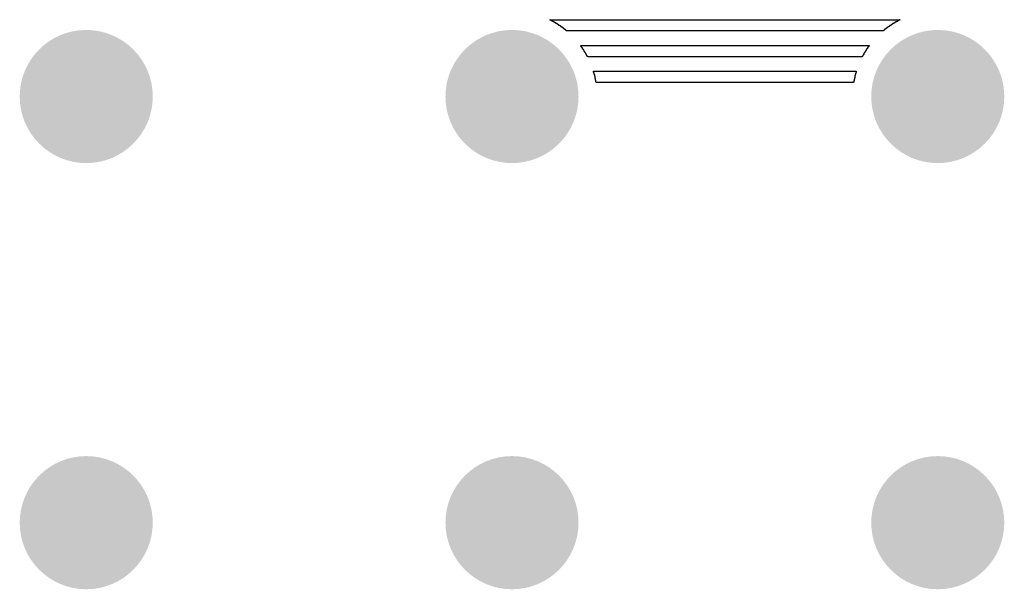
# Model space of a CAD drawing. Header units: inches. Extents: x 3 to 137, y 3 to 137.
# Tile 21 of 22: x 99 to 137, y 51 to 73. Entities that reach past the tile are written whole.
import ezdxf

# ---------------------------------------------------------------- set-up
doc = ezdxf.new("R2010")
doc.units = ezdxf.units.IN
doc.layers.add('Bottom Solder', color=6, linetype='Continuous')
doc.layers.add('Pad Holes', color=156, linetype='Continuous')

msp = doc.modelspace()

# ---------------------------------------------------------------- hatches: boundary and pattern name
at = {"layer": 'Bottom Solder'}
h = msp.add_hatch(color=6, dxfattribs=at)
edge = h.paths.add_edge_path()
edge.add_arc((102, 70), 2.5, 0, 360)
h = msp.add_hatch(color=6, dxfattribs=at)
edge = h.paths.add_edge_path()
edge.add_arc((118, 70), 2.5, 0, 360)
h = msp.add_hatch(color=6, dxfattribs=at)
edge = h.paths.add_edge_path()
edge.add_arc((134, 70), 2.5, 0, 360)
h = msp.add_hatch(color=6, dxfattribs=at)
edge = h.paths.add_edge_path()
edge.add_arc((102, 54), 2.5, 0, 360)
h = msp.add_hatch(color=6, dxfattribs=at)
edge = h.paths.add_edge_path()
edge.add_arc((118, 54), 2.5, 0, 360)
h = msp.add_hatch(color=6, dxfattribs=at)
edge = h.paths.add_edge_path()
edge.add_arc((134, 54), 2.5, 0, 360)
at = {"layer": 'Pad Holes'}
h = msp.add_hatch(color=7, dxfattribs=at)
edge = h.paths.add_edge_path()
edge.add_arc((102, 70), 1.75, 0, 360)
h = msp.add_hatch(color=7, dxfattribs=at)
edge = h.paths.add_edge_path()
edge.add_arc((118, 70), 1.75, 0, 360)
h = msp.add_hatch(color=7, dxfattribs=at)
edge = h.paths.add_edge_path()
edge.add_arc((134, 70), 1.75, 0, 360)
h = msp.add_hatch(color=7, dxfattribs=at)
edge = h.paths.add_edge_path()
edge.add_arc((102, 54), 1.75, 0, 360)
h = msp.add_hatch(color=7, dxfattribs=at)
edge = h.paths.add_edge_path()
edge.add_arc((118, 54), 1.75, 0, 360)
h = msp.add_hatch(color=7, dxfattribs=at)
edge = h.paths.add_edge_path()
edge.add_arc((134, 54), 1.75, 0, 360)

# ---------------------------------------------------------------- linework, layer by layer
at = {"layer": 'Bottom Solder'}
for p, q in [((119.416, 72.873), (119.416, 72.884)), ((119.416, 72.884), (132.581, 72.884)), ((119.438, 72.873), (119.416, 72.873)), ((119.438, 72.863), (119.438, 72.873)), ((119.459, 72.863), (119.438, 72.863)), ((119.459, 72.852), (119.459, 72.863)), ((119.48, 72.852), (119.459, 72.852)), ((119.48, 72.841), (119.48, 72.852)), ((119.501, 72.841), (119.48, 72.841)), ((119.501, 72.831), (119.501, 72.841)), ((119.522, 72.831), (119.501, 72.831)), ((119.522, 72.82), (119.522, 72.831)), ((119.543, 72.82), (119.522, 72.82)), ((119.543, 72.81), (119.543, 72.82)), ((119.565, 72.81), (119.543, 72.81)), ((119.565, 72.799), (119.565, 72.81)), ((119.575, 72.799), (119.565, 72.799)), ((119.575, 72.789), (119.575, 72.799)), ((119.596, 72.789), (119.575, 72.789)), ((119.596, 72.778), (119.596, 72.789)), ((119.618, 72.778), (119.596, 72.778)), ((119.618, 72.767), (119.618, 72.778)), ((119.639, 72.767), (119.618, 72.767)), ((119.639, 72.757), (119.639, 72.767)), ((119.649, 72.757), (119.639, 72.757)), ((119.649, 72.746), (119.649, 72.757)), ((119.67, 72.746), (119.649, 72.746)), ((119.67, 72.736), (119.67, 72.746)), ((119.692, 72.736), (119.67, 72.736)), ((119.692, 72.725), (119.692, 72.736)), ((119.702, 72.725), (119.692, 72.725)), ((119.702, 72.715), (119.702, 72.725)), ((119.723, 72.715), (119.702, 72.715)), ((119.723, 72.704), (119.723, 72.715)), ((119.734, 72.704), (119.723, 72.704)), ((119.734, 72.693), (119.734, 72.704)), ((119.755, 72.693), (119.734, 72.693)), ((119.755, 72.683), (119.755, 72.693)), ((119.766, 72.683), (119.755, 72.683)), ((119.766, 72.672), (119.766, 72.683)), ((119.787, 72.672), (119.766, 72.672)), ((119.787, 72.662), (119.787, 72.672)), ((119.797, 72.662), (119.787, 72.662)), ((119.797, 72.651), (119.797, 72.662)), ((119.819, 72.651), (119.797, 72.651)), ((119.819, 72.64), (119.819, 72.651)), ((119.829, 72.64), (119.819, 72.64)), ((119.829, 72.63), (119.829, 72.64)), ((119.85, 72.63), (119.829, 72.63)), ((119.85, 72.619), (119.85, 72.63)), ((119.861, 72.619), (119.85, 72.619)), ((119.861, 72.609), (119.861, 72.619)), ((119.872, 72.609), (119.861, 72.609)), ((119.872, 72.598), (119.872, 72.609)), ((119.893, 72.598), (119.872, 72.598)), ((119.893, 72.588), (119.893, 72.598)), ((119.903, 72.588), (119.893, 72.588)), ((119.903, 72.577), (119.903, 72.588)), ((119.924, 72.577), (119.903, 72.577)), ((119.924, 72.566), (119.924, 72.577)), ((119.935, 72.566), (119.924, 72.566)), ((119.935, 72.556), (119.935, 72.566)), ((119.946, 72.556), (119.935, 72.556)), ((119.946, 72.545), (119.946, 72.556)), ((119.956, 72.545), (119.946, 72.545)), ((119.956, 72.535), (119.956, 72.545)), ((119.977, 72.535), (119.956, 72.535)), ((119.977, 72.524), (119.977, 72.535)), ((119.988, 72.524), (119.977, 72.524)), ((119.988, 72.513), (119.988, 72.524)), ((132.031, 72.524), (132.01, 72.524)), ((132.01, 72.524), (132.01, 72.513)), ((132.042, 72.535), (132.031, 72.535)), ((132.031, 72.535), (132.031, 72.524)), ((132.052, 72.545), (132.042, 72.545)), ((132.042, 72.545), (132.042, 72.535)), ((132.063, 72.556), (132.052, 72.556)), ((132.052, 72.556), (132.052, 72.545)), ((132.084, 72.566), (132.063, 72.566)), ((132.063, 72.566), (132.063, 72.556)), ((132.084, 72.577), (132.084, 72.566)), ((132.095, 72.577), (132.084, 72.577)), ((132.105, 72.588), (132.095, 72.588)), ((132.095, 72.588), (132.095, 72.577)), ((132.126, 72.598), (132.105, 72.598)), ((132.105, 72.598), (132.105, 72.588)), ((132.137, 72.609), (132.126, 72.609)), ((132.126, 72.609), (132.126, 72.598)), ((132.158, 72.619), (132.137, 72.619)), ((132.137, 72.619), (132.137, 72.609)), ((132.169, 72.63), (132.158, 72.63)), ((132.158, 72.63), (132.158, 72.619)), ((132.19, 72.64), (132.169, 72.64)), ((132.169, 72.64), (132.169, 72.63)), ((132.2, 72.651), (132.19, 72.651)), ((132.19, 72.651), (132.19, 72.64)), ((132.211, 72.662), (132.2, 72.662)), ((132.2, 72.662), (132.2, 72.651)), ((132.232, 72.672), (132.211, 72.672)), ((132.211, 72.672), (132.211, 72.662)), ((132.253, 72.683), (132.232, 72.683)), ((132.232, 72.683), (132.232, 72.672)), ((132.264, 72.693), (132.253, 72.693)), ((132.253, 72.693), (132.253, 72.683)), ((132.285, 72.704), (132.264, 72.704)), ((132.264, 72.704), (132.264, 72.693)), ((132.296, 72.715), (132.285, 72.715)), ((132.285, 72.715), (132.285, 72.704)), ((132.317, 72.725), (132.296, 72.725)), ((132.296, 72.725), (132.296, 72.715)), ((132.327, 72.736), (132.317, 72.736)), ((132.317, 72.736), (132.317, 72.725)), ((132.349, 72.746), (132.327, 72.746)), ((132.327, 72.746), (132.327, 72.736)), ((132.37, 72.757), (132.349, 72.757)), ((132.349, 72.757), (132.349, 72.746)), ((132.38, 72.767), (132.37, 72.767)), ((132.37, 72.767), (132.37, 72.757)), ((132.402, 72.778), (132.38, 72.778)), ((132.38, 72.778), (132.38, 72.767)), ((132.423, 72.789), (132.402, 72.789)), ((132.402, 72.789), (132.402, 72.778)), ((132.444, 72.799), (132.423, 72.799)), ((132.423, 72.799), (132.423, 72.789)), ((132.465, 72.81), (132.444, 72.81)), ((132.444, 72.81), (132.444, 72.799)), ((132.476, 72.82), (132.465, 72.82)), ((132.465, 72.82), (132.465, 72.81)), ((132.497, 72.831), (132.476, 72.831)), ((132.476, 72.831), (132.476, 72.82)), ((132.518, 72.841), (132.497, 72.841)), ((132.497, 72.841), (132.497, 72.831)), ((132.539, 72.852), (132.518, 72.852)), ((132.518, 72.852), (132.518, 72.841)), ((132.56, 72.863), (132.539, 72.863)), ((132.539, 72.863), (132.539, 72.852)), ((132.581, 72.873), (132.56, 72.873)), ((132.56, 72.873), (132.56, 72.863)), ((132.581, 72.884), (132.581, 72.873)), ((119.999, 72.513), (119.988, 72.513)), ((119.999, 72.503), (119.999, 72.513)), ((120.02, 72.503), (119.999, 72.503)), ((120.02, 72.492), (120.02, 72.503)), ((120.03, 72.492), (120.02, 72.492)), ((120.03, 72.482), (120.03, 72.492)), ((120.041, 72.482), (120.03, 72.482)), ((120.041, 72.471), (120.041, 72.482)), ((120.051, 72.471), (120.041, 72.471)), ((120.051, 72.461), (120.051, 72.471)), ((131.947, 72.461), (120.051, 72.461)), ((131.957, 72.471), (131.947, 72.471)), ((131.947, 72.471), (131.947, 72.461)), ((131.978, 72.482), (131.957, 72.482)), ((131.957, 72.482), (131.957, 72.471)), ((131.989, 72.492), (131.978, 72.492)), ((131.978, 72.492), (131.978, 72.482)), ((131.999, 72.503), (131.989, 72.503)), ((131.989, 72.503), (131.989, 72.492)), ((132.01, 72.513), (131.999, 72.513)), ((131.999, 72.513), (131.999, 72.503)), ((120.581, 71.9), (120.581, 71.91)), ((120.581, 71.91), (131.417, 71.91)), ((120.591, 71.9), (120.581, 71.9)), ((120.591, 71.889), (120.591, 71.9)), ((120.602, 71.889), (120.591, 71.889)), ((120.602, 71.868), (120.602, 71.889)), ((120.612, 71.868), (120.602, 71.868)), ((120.612, 71.857), (120.612, 71.868)), ((120.623, 71.857), (120.612, 71.857)), ((120.623, 71.836), (120.623, 71.857)), ((120.633, 71.836), (120.623, 71.836)), ((120.633, 71.826), (120.633, 71.836)), ((120.644, 71.826), (120.633, 71.826)), ((120.644, 71.815), (120.644, 71.826)), ((120.655, 71.815), (120.644, 71.815)), ((120.655, 71.794), (120.655, 71.815)), ((120.665, 71.794), (120.655, 71.794)), ((120.665, 71.783), (120.665, 71.794)), ((120.676, 71.783), (120.665, 71.783)), ((120.676, 71.762), (120.676, 71.783)), ((131.343, 71.794), (131.333, 71.794)), ((131.333, 71.794), (131.333, 71.773)), ((131.354, 71.804), (131.343, 71.804)), ((131.343, 71.804), (131.343, 71.794)), ((131.364, 71.826), (131.354, 71.826)), ((131.354, 71.826), (131.354, 71.804)), ((131.375, 71.836), (131.364, 71.836)), ((131.364, 71.836), (131.364, 71.826)), ((131.386, 71.847), (131.375, 71.847)), ((131.375, 71.847), (131.375, 71.836)), ((131.396, 71.868), (131.386, 71.868)), ((131.386, 71.868), (131.386, 71.847)), ((131.407, 71.878), (131.396, 71.878)), ((131.396, 71.878), (131.396, 71.868)), ((131.417, 71.9), (131.407, 71.9)), ((131.407, 71.9), (131.407, 71.878)), ((131.417, 71.91), (131.417, 71.9)), ((120.686, 71.762), (120.676, 71.762)), ((120.686, 71.751), (120.686, 71.762)), ((120.697, 71.751), (120.686, 71.751)), ((120.697, 71.73), (120.697, 71.751)), ((120.708, 71.73), (120.697, 71.73)), ((120.708, 71.709), (120.708, 71.73)), ((120.718, 71.709), (120.708, 71.709)), ((120.718, 71.699), (120.718, 71.709)), ((120.729, 71.699), (120.718, 71.699)), ((120.729, 71.677), (120.729, 71.699)), ((120.739, 71.677), (120.729, 71.677)), ((120.739, 71.667), (120.739, 71.677)), ((120.75, 71.667), (120.739, 71.667)), ((120.75, 71.646), (120.75, 71.667)), ((120.76, 71.646), (120.75, 71.646)), ((120.76, 71.624), (120.76, 71.646)), ((120.771, 71.624), (120.76, 71.624)), ((120.771, 71.603), (120.771, 71.624)), ((120.782, 71.603), (120.771, 71.603)), ((120.782, 71.593), (120.782, 71.603)), ((120.792, 71.593), (120.782, 71.593)), ((120.792, 71.572), (120.792, 71.593)), ((120.803, 71.572), (120.792, 71.572)), ((120.803, 71.55), (120.803, 71.572)), ((120.813, 71.55), (120.803, 71.55)), ((120.813, 71.529), (120.813, 71.55)), ((120.824, 71.529), (120.813, 71.529)), ((120.824, 71.508), (120.824, 71.529)), ((120.835, 71.508), (120.824, 71.508)), ((120.835, 71.497), (120.835, 71.508)), ((120.845, 71.497), (120.835, 71.497)), ((120.845, 71.487), (120.845, 71.497)), ((124.443, 71.487), (120.845, 71.487)), ((124.454, 71.487), (124.443, 71.487)), ((131.163, 71.487), (124.454, 71.487)), ((131.174, 71.508), (131.163, 71.508)), ((131.163, 71.508), (131.163, 71.487)), ((131.185, 71.529), (131.174, 71.529)), ((131.174, 71.529), (131.174, 71.508)), ((131.195, 71.55), (131.185, 71.55)), ((131.185, 71.55), (131.185, 71.529)), ((131.206, 71.561), (131.195, 71.561)), ((131.195, 71.561), (131.195, 71.55)), ((131.216, 71.582), (131.206, 71.582)), ((131.206, 71.582), (131.206, 71.561)), ((131.227, 71.603), (131.216, 71.603)), ((131.216, 71.603), (131.216, 71.582)), ((131.237, 71.624), (131.227, 71.624)), ((131.227, 71.624), (131.227, 71.603)), ((131.248, 71.635), (131.237, 71.635)), ((131.237, 71.635), (131.237, 71.624)), ((131.259, 71.656), (131.248, 71.656)), ((131.248, 71.656), (131.248, 71.635)), ((131.269, 71.677), (131.259, 71.677)), ((131.259, 71.677), (131.259, 71.656)), ((131.28, 71.688), (131.269, 71.688)), ((131.269, 71.688), (131.269, 71.677)), ((131.29, 71.709), (131.28, 71.709)), ((131.28, 71.709), (131.28, 71.688)), ((131.301, 71.72), (131.29, 71.72)), ((131.29, 71.72), (131.29, 71.709)), ((131.312, 71.741), (131.301, 71.741)), ((131.301, 71.741), (131.301, 71.72)), ((131.322, 71.762), (131.312, 71.762)), ((131.312, 71.762), (131.312, 71.741)), ((131.333, 71.773), (131.322, 71.773)), ((131.322, 71.773), (131.322, 71.762)), ((121.067, 70.915), (121.067, 70.947)), ((121.067, 70.947), (130.931, 70.947)), ((121.078, 70.915), (121.067, 70.915)), ((121.078, 70.884), (121.078, 70.915)), ((121.089, 70.884), (121.078, 70.884)), ((121.089, 70.841), (121.089, 70.884)), ((121.099, 70.841), (121.089, 70.841)), ((121.099, 70.81), (121.099, 70.841)), ((121.11, 70.81), (121.099, 70.81)), ((121.11, 70.767), (121.11, 70.81)), ((121.12, 70.767), (121.11, 70.767)), ((121.12, 70.714), (121.12, 70.767)), ((121.131, 70.714), (121.12, 70.714)), ((121.131, 70.672), (121.131, 70.714)), ((130.878, 70.704), (130.867, 70.704)), ((130.867, 70.704), (130.867, 70.651)), ((130.888, 70.746), (130.878, 70.746)), ((130.878, 70.746), (130.878, 70.704)), ((130.899, 70.788), (130.888, 70.788)), ((130.888, 70.788), (130.888, 70.746)), ((130.909, 70.831), (130.899, 70.831)), ((130.899, 70.831), (130.899, 70.788)), ((130.92, 70.873), (130.909, 70.873)), ((130.909, 70.873), (130.909, 70.831)), ((130.931, 70.905), (130.92, 70.905)), ((130.92, 70.905), (130.92, 70.873)), ((130.931, 70.947), (130.931, 70.905)), ((121.141, 70.672), (121.131, 70.672)), ((121.141, 70.619), (121.141, 70.672)), ((121.152, 70.619), (121.141, 70.619)), ((121.152, 70.556), (121.152, 70.619)), ((121.163, 70.556), (121.152, 70.556)), ((121.163, 70.524), (121.163, 70.556)), ((126.02, 70.524), (121.163, 70.524)), ((126.031, 70.524), (126.02, 70.524)), ((130.835, 70.524), (126.031, 70.524)), ((130.846, 70.534), (130.835, 70.534)), ((130.835, 70.534), (130.835, 70.524)), ((130.856, 70.598), (130.846, 70.598)), ((130.846, 70.598), (130.846, 70.534)), ((130.867, 70.651), (130.856, 70.651)), ((130.856, 70.651), (130.856, 70.598))]:
    msp.add_line(p, q, dxfattribs=at)

doc.saveas('drawing.dxf')
